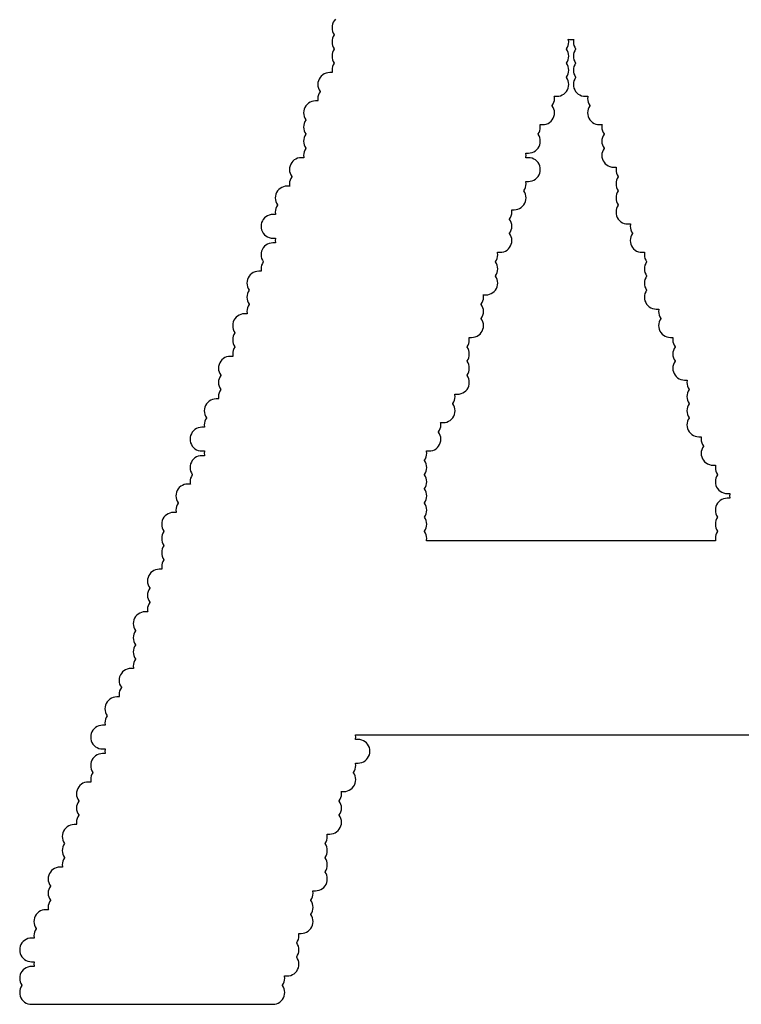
# Model space of a CAD drawing. Extents: x -0.28 to 1.53, y -0.26 to 1.53.
# Tile 31 of 45: x 1.2967 to 1.3272, y 1.4274 to 1.469. Entities that reach past the tile are written whole.
import ezdxf

# ---------------------------------------------------------------- set-up
doc = ezdxf.new("R2010")
doc.units = 0
doc.header["$MEASUREMENT"] = 0
doc.layers.add('SLK-NS', color=7, linetype='CONTINUOUS')

msp = doc.modelspace()

# ---------------------------------------------------------------- linework, layer by layer
at = {"layer": 'SLK-NS'}
msp.add_lwpolyline([(1.310046, 1.469054), (1.309995, 1.468994), (1.309954, 1.468927), (1.309924, 1.468855), (1.309906, 1.468778), (1.3099, 1.4687), (1.309906, 1.468622), (1.309924, 1.468545), (1.309954, 1.468473), (1.309995, 1.468406), (1.31, 1.4684), (1.309995, 1.468394), (1.309954, 1.468327), (1.309924, 1.468255), (1.309906, 1.468178), (1.3099, 1.4681), (1.309906, 1.468022), (1.309924, 1.467945), (1.309954, 1.467873), (1.309995, 1.467806), (1.31, 1.4678), (1.309995, 1.467794), (1.309954, 1.467727), (1.309924, 1.467655), (1.309906, 1.467578), (1.3099, 1.4675), (1.309906, 1.467422), (1.309924, 1.467345), (1.309954, 1.467273), (1.309995, 1.467206), (1.31, 1.4672), (1.309995, 1.467194), (1.309954, 1.467127), (1.309924, 1.467055), (1.309906, 1.466978), (1.3099, 1.4669), (1.309906, 1.466822), (1.309911, 1.4668), (1.3098, 1.4668), (1.309722, 1.466794), (1.309645, 1.466776), (1.309573, 1.466746), (1.309506, 1.466705), (1.309446, 1.466654), (1.309395, 1.466594), (1.309354, 1.466527), (1.309324, 1.466455), (1.309306, 1.466378), (1.3093, 1.4663), (1.309306, 1.466222), (1.309324, 1.466145), (1.309354, 1.466073), (1.309395, 1.466006), (1.3094, 1.466), (1.309395, 1.465994), (1.309354, 1.465927), (1.309324, 1.465855), (1.309306, 1.465778), (1.3093, 1.4657), (1.309306, 1.465622), (1.309311, 1.4656), (1.3092, 1.4656), (1.309122, 1.465594), (1.309045, 1.465576), (1.308973, 1.465546), (1.308906, 1.465505), (1.308846, 1.465454), (1.308795, 1.465394), (1.308754, 1.465327), (1.308724, 1.465255), (1.308706, 1.465178), (1.3087, 1.4651), (1.308706, 1.465022), (1.308724, 1.464945), (1.308754, 1.464873), (1.308795, 1.464806), (1.3088, 1.4648), (1.308795, 1.464794), (1.308754, 1.464727), (1.308724, 1.464655), (1.308706, 1.464578), (1.3087, 1.4645), (1.308706, 1.464422), (1.308724, 1.464345), (1.308754, 1.464273), (1.308795, 1.464206), (1.3088, 1.4642), (1.308795, 1.464194), (1.308754, 1.464127), (1.308724, 1.464055), (1.308706, 1.463978), (1.3087, 1.4639), (1.308706, 1.463822), (1.308724, 1.463745), (1.308754, 1.463673), (1.308795, 1.463606), (1.3088, 1.4636), (1.308795, 1.463594), (1.308754, 1.463527), (1.308724, 1.463455), (1.308706, 1.463378), (1.3087, 1.4633), (1.308706, 1.463222), (1.308711, 1.4632), (1.3086, 1.4632), (1.308522, 1.463194), (1.308445, 1.463176), (1.308373, 1.463146), (1.308306, 1.463105), (1.308246, 1.463054), (1.308195, 1.462994), (1.308154, 1.462927), (1.308124, 1.462855), (1.308106, 1.462778), (1.3081, 1.4627), (1.308106, 1.462622), (1.308124, 1.462545), (1.308154, 1.462473), (1.308195, 1.462406), (1.3082, 1.4624), (1.308195, 1.462394), (1.308154, 1.462327), (1.308124, 1.462255), (1.308106, 1.462178), (1.3081, 1.4621), (1.308106, 1.462022), (1.308111, 1.462), (1.308, 1.462), (1.307922, 1.461994), (1.307845, 1.461976), (1.307773, 1.461946), (1.307706, 1.461905), (1.307646, 1.461854), (1.307595, 1.461794), (1.307554, 1.461727), (1.307524, 1.461655), (1.307506, 1.461578), (1.3075, 1.4615), (1.307506, 1.461422), (1.307524, 1.461345), (1.307554, 1.461273), (1.307595, 1.461206), (1.3076, 1.4612), (1.307595, 1.461194), (1.307554, 1.461127), (1.307524, 1.461055), (1.307506, 1.460978), (1.3075, 1.4609), (1.307506, 1.460822), (1.307511, 1.4608), (1.3074, 1.4608), (1.307322, 1.460794), (1.307245, 1.460776), (1.307173, 1.460746), (1.307106, 1.460705), (1.307046, 1.460654), (1.306995, 1.460594), (1.306954, 1.460527), (1.306924, 1.460455), (1.306906, 1.460378), (1.3069, 1.4603), (1.306906, 1.460222), (1.306924, 1.460145), (1.306954, 1.460073), (1.306995, 1.460006), (1.307046, 1.459946), (1.307106, 1.459895), (1.307173, 1.459854), (1.307245, 1.459824), (1.307322, 1.459806), (1.3074, 1.4598), (1.307511, 1.4598), (1.307506, 1.459778), (1.3075, 1.4597), (1.307506, 1.459622), (1.307511, 1.4596), (1.3074, 1.4596), (1.307322, 1.459594), (1.307245, 1.459576), (1.307173, 1.459546), (1.307106, 1.459505), (1.307046, 1.459454), (1.306995, 1.459394), (1.306954, 1.459327), (1.306924, 1.459255), (1.306906, 1.459178), (1.3069, 1.4591), (1.306906, 1.459022), (1.306924, 1.458945), (1.306954, 1.458873), (1.306995, 1.458806), (1.307, 1.4588), (1.306995, 1.458794), (1.306954, 1.458727), (1.306924, 1.458655), (1.306906, 1.458578), (1.3069, 1.4585), (1.306906, 1.458422), (1.306911, 1.4584), (1.3068, 1.4584), (1.306722, 1.458394), (1.306645, 1.458376), (1.306573, 1.458346), (1.306506, 1.458305), (1.306446, 1.458254), (1.306395, 1.458194), (1.306354, 1.458127), (1.306324, 1.458055), (1.306306, 1.457978), (1.3063, 1.4579), (1.306306, 1.457822), (1.306324, 1.457745), (1.306354, 1.457673), (1.306395, 1.457606), (1.3064, 1.4576), (1.306395, 1.457594), (1.306354, 1.457527), (1.306324, 1.457455), (1.306306, 1.457378), (1.3063, 1.4573), (1.306306, 1.457222), (1.306324, 1.457145), (1.306354, 1.457073), (1.306395, 1.457006), (1.3064, 1.457), (1.306395, 1.456994), (1.306354, 1.456927), (1.306324, 1.456855), (1.306306, 1.456778), (1.3063, 1.4567), (1.306306, 1.456622), (1.306311, 1.4566), (1.3062, 1.4566), (1.306122, 1.456594), (1.306045, 1.456576), (1.305973, 1.456546), (1.305906, 1.456505), (1.305846, 1.456454), (1.305795, 1.456394), (1.305754, 1.456327), (1.305724, 1.456255), (1.305706, 1.456178), (1.3057, 1.4561), (1.305706, 1.456022), (1.305724, 1.455945), (1.305754, 1.455873), (1.305795, 1.455806), (1.3058, 1.4558), (1.305795, 1.455794), (1.305754, 1.455727), (1.305724, 1.455655), (1.305706, 1.455578), (1.3057, 1.4555), (1.305706, 1.455422), (1.305724, 1.455345), (1.305754, 1.455273), (1.305795, 1.455206), (1.3058, 1.4552), (1.305795, 1.455194), (1.305754, 1.455127), (1.305724, 1.455055), (1.305706, 1.454978), (1.3057, 1.4549), (1.305706, 1.454822), (1.305711, 1.4548), (1.3056, 1.4548), (1.305522, 1.454794), (1.305445, 1.454776), (1.305373, 1.454746), (1.305306, 1.454705), (1.305246, 1.454654), (1.305195, 1.454594), (1.305154, 1.454527), (1.305124, 1.454455), (1.305106, 1.454378), (1.3051, 1.4543), (1.305106, 1.454222), (1.305124, 1.454145), (1.305154, 1.454073), (1.305195, 1.454006), (1.3052, 1.454), (1.305195, 1.453994), (1.305154, 1.453927), (1.305124, 1.453855), (1.305106, 1.453778), (1.3051, 1.4537), (1.305106, 1.453622), (1.305124, 1.453545), (1.305154, 1.453473), (1.305195, 1.453406), (1.3052, 1.4534), (1.305195, 1.453394), (1.305154, 1.453327), (1.305124, 1.453255), (1.305106, 1.453178), (1.3051, 1.4531), (1.305106, 1.453022), (1.305111, 1.453), (1.305, 1.453), (1.304922, 1.452994), (1.304845, 1.452976), (1.304773, 1.452946), (1.304706, 1.452905), (1.304646, 1.452854), (1.304595, 1.452794), (1.304554, 1.452727), (1.304524, 1.452655), (1.304506, 1.452578), (1.3045, 1.4525), (1.304506, 1.452422), (1.304524, 1.452345), (1.304554, 1.452273), (1.304595, 1.452206), (1.3046, 1.4522), (1.304595, 1.452194), (1.304554, 1.452127), (1.304524, 1.452055), (1.304506, 1.451978), (1.3045, 1.4519), (1.304506, 1.451822), (1.304511, 1.4518), (1.3044, 1.4518), (1.304322, 1.451794), (1.304245, 1.451776), (1.304173, 1.451746), (1.304106, 1.451705), (1.304046, 1.451654), (1.303995, 1.451594), (1.303954, 1.451527), (1.303924, 1.451455), (1.303906, 1.451378), (1.3039, 1.4513), (1.303906, 1.451222), (1.303924, 1.451145), (1.303954, 1.451073), (1.303995, 1.451006), (1.304046, 1.450946), (1.304106, 1.450895), (1.304173, 1.450854), (1.304245, 1.450824), (1.304322, 1.450806), (1.3044, 1.4508), (1.304511, 1.4508), (1.304506, 1.450778), (1.3045, 1.4507), (1.304506, 1.450622), (1.304511, 1.4506), (1.3044, 1.4506), (1.304322, 1.450594), (1.304245, 1.450576), (1.304173, 1.450546), (1.304106, 1.450505), (1.304046, 1.450454), (1.303995, 1.450394), (1.303954, 1.450327), (1.303924, 1.450255), (1.303906, 1.450178), (1.3039, 1.4501), (1.303906, 1.450022), (1.303924, 1.449945), (1.303954, 1.449873), (1.303995, 1.449806), (1.304, 1.4498), (1.303995, 1.449794), (1.303954, 1.449727), (1.303924, 1.449655), (1.303906, 1.449578), (1.3039, 1.4495), (1.303906, 1.449422), (1.303911, 1.4494), (1.3038, 1.4494), (1.303722, 1.449394), (1.303645, 1.449376), (1.303573, 1.449346), (1.303506, 1.449305), (1.303446, 1.449254), (1.303395, 1.449194), (1.303354, 1.449127), (1.303324, 1.449055), (1.303306, 1.448978), (1.3033, 1.4489), (1.303306, 1.448822), (1.303324, 1.448745), (1.303354, 1.448673), (1.303395, 1.448606), (1.3034, 1.4486), (1.303395, 1.448594), (1.303354, 1.448527), (1.303324, 1.448455), (1.303306, 1.448378), (1.3033, 1.4483), (1.303306, 1.448222), (1.303311, 1.4482), (1.3032, 1.4482), (1.303122, 1.448194), (1.303045, 1.448176), (1.302973, 1.448146), (1.302906, 1.448105), (1.302846, 1.448054), (1.302795, 1.447994), (1.302754, 1.447927), (1.302724, 1.447855), (1.302706, 1.447778), (1.3027, 1.4477), (1.302706, 1.447622), (1.302724, 1.447545), (1.302754, 1.447473), (1.302795, 1.447406), (1.3028, 1.4474), (1.302795, 1.447394), (1.302754, 1.447327), (1.302724, 1.447255), (1.302706, 1.447178), (1.3027, 1.4471), (1.302706, 1.447022), (1.302724, 1.446945), (1.302754, 1.446873), (1.302795, 1.446806), (1.3028, 1.4468), (1.302795, 1.446794), (1.302754, 1.446727), (1.302724, 1.446655), (1.302706, 1.446578), (1.3027, 1.4465), (1.302706, 1.446422), (1.302724, 1.446345), (1.302754, 1.446273), (1.302795, 1.446206), (1.3028, 1.4462), (1.302795, 1.446194), (1.302754, 1.446127), (1.302724, 1.446055), (1.302706, 1.445978), (1.3027, 1.4459), (1.302706, 1.445822), (1.302711, 1.4458), (1.3026, 1.4458), (1.302522, 1.445794), (1.302445, 1.445776), (1.302373, 1.445746), (1.302306, 1.445705), (1.302246, 1.445654), (1.302195, 1.445594), (1.302154, 1.445527), (1.302124, 1.445455), (1.302106, 1.445378), (1.3021, 1.4453), (1.302106, 1.445222), (1.302124, 1.445145), (1.302154, 1.445073), (1.302195, 1.445006), (1.3022, 1.445), (1.302195, 1.444994), (1.302154, 1.444927), (1.302124, 1.444855), (1.302106, 1.444778), (1.3021, 1.4447), (1.302106, 1.444622), (1.302124, 1.444545), (1.302154, 1.444473), (1.302195, 1.444406), (1.3022, 1.4444), (1.302195, 1.444394), (1.302154, 1.444327), (1.302124, 1.444255), (1.302106, 1.444178), (1.3021, 1.4441), (1.302106, 1.444022), (1.302111, 1.444), (1.302, 1.444), (1.301922, 1.443994), (1.301845, 1.443976), (1.301773, 1.443946), (1.301706, 1.443905), (1.301646, 1.443854), (1.301595, 1.443794), (1.301554, 1.443727), (1.301524, 1.443655), (1.301506, 1.443578), (1.3015, 1.4435), (1.301506, 1.443422), (1.301524, 1.443345), (1.301554, 1.443273), (1.301595, 1.443206), (1.3016, 1.4432), (1.301595, 1.443194), (1.301554, 1.443127), (1.301524, 1.443055), (1.301506, 1.442978), (1.3015, 1.4429), (1.301506, 1.442822), (1.301524, 1.442745), (1.301554, 1.442673), (1.301595, 1.442606), (1.3016, 1.4426), (1.301595, 1.442594), (1.301554, 1.442527), (1.301524, 1.442455), (1.301506, 1.442378), (1.3015, 1.4423), (1.301506, 1.442222), (1.301524, 1.442145), (1.301554, 1.442073), (1.301595, 1.442006), (1.3016, 1.442), (1.301595, 1.441994), (1.301554, 1.441927), (1.301524, 1.441855), (1.301506, 1.441778), (1.3015, 1.4417), (1.301506, 1.441622), (1.301511, 1.4416), (1.3014, 1.4416), (1.301322, 1.441594), (1.301245, 1.441576), (1.301173, 1.441546), (1.301106, 1.441505), (1.301046, 1.441454), (1.300995, 1.441394), (1.300954, 1.441327), (1.300924, 1.441255), (1.300906, 1.441178), (1.3009, 1.4411), (1.300906, 1.441022), (1.300924, 1.440945), (1.300954, 1.440873), (1.300995, 1.440806), (1.301, 1.4408), (1.300995, 1.440794), (1.300954, 1.440727), (1.300924, 1.440655), (1.300906, 1.440578), (1.3009, 1.4405), (1.300906, 1.440422), (1.300911, 1.4404), (1.3008, 1.4404), (1.300722, 1.440394), (1.300645, 1.440376), (1.300573, 1.440346), (1.300506, 1.440305), (1.300446, 1.440254), (1.300395, 1.440194), (1.300354, 1.440127), (1.300324, 1.440055), (1.300306, 1.439978), (1.3003, 1.4399), (1.300306, 1.439822), (1.300324, 1.439745), (1.300354, 1.439673), (1.300395, 1.439606), (1.3004, 1.4396), (1.300395, 1.439594), (1.300354, 1.439527), (1.300324, 1.439455), (1.300306, 1.439378), (1.3003, 1.4393), (1.300306, 1.439222), (1.300311, 1.4392), (1.3002, 1.4392), (1.300122, 1.439194), (1.300045, 1.439176), (1.299973, 1.439146), (1.299906, 1.439105), (1.299846, 1.439054), (1.299795, 1.438994), (1.299754, 1.438927), (1.299724, 1.438855), (1.299706, 1.438778), (1.2997, 1.4387), (1.299706, 1.438622), (1.299724, 1.438545), (1.299754, 1.438473), (1.299795, 1.438406), (1.299846, 1.438346), (1.299906, 1.438295), (1.299973, 1.438254), (1.300045, 1.438224), (1.300122, 1.438206), (1.3002, 1.4382), (1.300311, 1.4382), (1.300306, 1.438178), (1.3003, 1.4381), (1.300306, 1.438022), (1.300311, 1.438), (1.3002, 1.438), (1.300122, 1.437994), (1.300045, 1.437976), (1.299973, 1.437946), (1.299906, 1.437905), (1.299846, 1.437854), (1.299795, 1.437794), (1.299754, 1.437727), (1.299724, 1.437655), (1.299706, 1.437578), (1.2997, 1.4375), (1.299706, 1.437422), (1.299724, 1.437345), (1.299754, 1.437273), (1.299795, 1.437206), (1.2998, 1.4372), (1.299795, 1.437194), (1.299754, 1.437127), (1.299724, 1.437055), (1.299706, 1.436978), (1.2997, 1.4369), (1.299706, 1.436822), (1.299711, 1.4368), (1.2996, 1.4368), (1.299522, 1.436794), (1.299445, 1.436776), (1.299373, 1.436746), (1.299306, 1.436705), (1.299246, 1.436654), (1.299195, 1.436594), (1.299154, 1.436527), (1.299124, 1.436455), (1.299106, 1.436378), (1.2991, 1.4363), (1.299106, 1.436222), (1.299124, 1.436145), (1.299154, 1.436073), (1.299195, 1.436006), (1.2992, 1.436), (1.299195, 1.435994), (1.299154, 1.435927), (1.299124, 1.435855), (1.299106, 1.435778), (1.2991, 1.4357), (1.299106, 1.435622), (1.299124, 1.435545), (1.299154, 1.435473), (1.299195, 1.435406), (1.2992, 1.4354), (1.299195, 1.435394), (1.299154, 1.435327), (1.299124, 1.435255), (1.299106, 1.435178), (1.2991, 1.4351), (1.299106, 1.435022), (1.299111, 1.435), (1.299, 1.435), (1.298922, 1.434994), (1.298845, 1.434976), (1.298773, 1.434946), (1.298706, 1.434905), (1.298646, 1.434854), (1.298595, 1.434794), (1.298554, 1.434727), (1.298524, 1.434655), (1.298506, 1.434578), (1.2985, 1.4345), (1.298506, 1.434422), (1.298524, 1.434345), (1.298554, 1.434273), (1.298595, 1.434206), (1.2986, 1.4342), (1.298595, 1.434194), (1.298554, 1.434127), (1.298524, 1.434055), (1.298506, 1.433978), (1.2985, 1.4339), (1.298506, 1.433822), (1.298524, 1.433745), (1.298554, 1.433673), (1.298595, 1.433606), (1.2986, 1.4336), (1.298595, 1.433594), (1.298554, 1.433527), (1.298524, 1.433455), (1.298506, 1.433378), (1.2985, 1.4333), (1.298506, 1.433222), (1.298511, 1.4332), (1.2984, 1.4332), (1.298322, 1.433194), (1.298245, 1.433176), (1.298173, 1.433146), (1.298106, 1.433105), (1.298046, 1.433054), (1.297995, 1.432994), (1.297954, 1.432927), (1.297924, 1.432855), (1.297906, 1.432778), (1.2979, 1.4327), (1.297906, 1.432622), (1.297924, 1.432545), (1.297954, 1.432473), (1.297995, 1.432406), (1.298, 1.4324), (1.297995, 1.432394), (1.297954, 1.432327), (1.297924, 1.432255), (1.297906, 1.432178), (1.2979, 1.4321), (1.297906, 1.432022), (1.297924, 1.431945), (1.297954, 1.431873), (1.297995, 1.431806), (1.298, 1.4318), (1.297995, 1.431794), (1.297954, 1.431727), (1.297924, 1.431655), (1.297906, 1.431578), (1.2979, 1.4315), (1.297906, 1.431422), (1.297911, 1.4314), (1.2978, 1.4314), (1.297722, 1.431394), (1.297645, 1.431376), (1.297573, 1.431346), (1.297506, 1.431305), (1.297446, 1.431254), (1.297395, 1.431194), (1.297354, 1.431127), (1.297324, 1.431055), (1.297306, 1.430978), (1.2973, 1.4309), (1.297306, 1.430822), (1.297324, 1.430745), (1.297354, 1.430673), (1.297395, 1.430606), (1.2974, 1.4306), (1.297395, 1.430594), (1.297354, 1.430527), (1.297324, 1.430455), (1.297306, 1.430378), (1.2973, 1.4303), (1.297306, 1.430222), (1.297311, 1.4302), (1.2972, 1.4302), (1.297122, 1.430194), (1.297045, 1.430176), (1.296973, 1.430146), (1.296906, 1.430105), (1.296846, 1.430054), (1.296795, 1.429994), (1.296754, 1.429927), (1.296724, 1.429855), (1.296706, 1.429778), (1.2967, 1.4297), (1.296706, 1.429622), (1.296724, 1.429545), (1.296754, 1.429473), (1.296795, 1.429406), (1.296846, 1.429346), (1.296906, 1.429295), (1.296973, 1.429254), (1.297045, 1.429224), (1.297122, 1.429206), (1.2972, 1.4292), (1.297311, 1.4292), (1.297306, 1.429178), (1.2973, 1.4291), (1.297306, 1.429022), (1.297311, 1.429), (1.2972, 1.429), (1.297122, 1.428994), (1.297045, 1.428976), (1.296973, 1.428946), (1.296906, 1.428905), (1.296846, 1.428854), (1.296795, 1.428794), (1.296754, 1.428727), (1.296724, 1.428655), (1.296706, 1.428578), (1.2967, 1.4285), (1.296706, 1.428422), (1.296724, 1.428345), (1.296754, 1.428273), (1.296795, 1.428206), (1.2968, 1.4282), (1.296795, 1.428194), (1.296754, 1.428127), (1.296724, 1.428055), (1.296706, 1.427978), (1.2967, 1.4279), (1.296706, 1.427822), (1.296724, 1.427745), (1.296754, 1.427673), (1.296795, 1.427606), (1.296846, 1.427546), (1.296906, 1.427495), (1.296973, 1.427454), (1.297045, 1.427424), (1.297122, 1.427406), (1.2972, 1.4274), (1.3074, 1.4274), (1.307478, 1.427406), (1.307555, 1.427424), (1.307627, 1.427454), (1.307694, 1.427495), (1.307754, 1.427546), (1.307805, 1.427606), (1.307846, 1.427673), (1.307876, 1.427745), (1.307894, 1.427822), (1.3079, 1.4279), (1.307894, 1.427978), (1.307876, 1.428055), (1.307846, 1.428127), (1.307805, 1.428194), (1.3078, 1.4282), (1.307805, 1.428206), (1.307846, 1.428273), (1.307876, 1.428345), (1.307894, 1.428422), (1.3079, 1.4285), (1.307894, 1.428578), (1.307889, 1.4286), (1.308, 1.4286), (1.308078, 1.428606), (1.308155, 1.428624), (1.308227, 1.428654), (1.308294, 1.428695), (1.308354, 1.428746), (1.308405, 1.428806), (1.308446, 1.428873), (1.308476, 1.428945), (1.308494, 1.429022), (1.3085, 1.4291), (1.308494, 1.429178), (1.308476, 1.429255), (1.308446, 1.429327), (1.308405, 1.429394), (1.3084, 1.4294), (1.308405, 1.429406), (1.308446, 1.429473), (1.308476, 1.429545), (1.308494, 1.429622), (1.3085, 1.4297), (1.308494, 1.429778), (1.308476, 1.429855), (1.308446, 1.429927), (1.308405, 1.429994), (1.3084, 1.43), (1.308405, 1.430006), (1.308446, 1.430073), (1.308476, 1.430145), (1.308494, 1.430222), (1.3085, 1.4303), (1.308494, 1.430378), (1.308489, 1.4304), (1.3086, 1.4304), (1.308678, 1.430406), (1.308755, 1.430424), (1.308827, 1.430454), (1.308894, 1.430495), (1.308954, 1.430546), (1.309005, 1.430606), (1.309046, 1.430673), (1.309076, 1.430745), (1.309094, 1.430822), (1.3091, 1.4309), (1.309094, 1.430978), (1.309076, 1.431055), (1.309046, 1.431127), (1.309005, 1.431194), (1.309, 1.4312), (1.309005, 1.431206), (1.309046, 1.431273), (1.309076, 1.431345), (1.309094, 1.431422), (1.3091, 1.4315), (1.309094, 1.431578), (1.309076, 1.431655), (1.309046, 1.431727), (1.309005, 1.431794), (1.309, 1.4318), (1.309005, 1.431806), (1.309046, 1.431873), (1.309076, 1.431945), (1.309094, 1.432022), (1.3091, 1.4321), (1.309094, 1.432178), (1.309089, 1.4322), (1.3092, 1.4322), (1.309278, 1.432206), (1.309355, 1.432224), (1.309427, 1.432254), (1.309494, 1.432295), (1.309554, 1.432346), (1.309605, 1.432406), (1.309646, 1.432473), (1.309676, 1.432545), (1.309694, 1.432622), (1.3097, 1.4327), (1.309694, 1.432778), (1.309676, 1.432855), (1.309646, 1.432927), (1.309605, 1.432994), (1.3096, 1.433), (1.309605, 1.433006), (1.309646, 1.433073), (1.309676, 1.433145), (1.309694, 1.433222), (1.3097, 1.4333), (1.309694, 1.433378), (1.309676, 1.433455), (1.309646, 1.433527), (1.309605, 1.433594), (1.3096, 1.4336), (1.309605, 1.433606), (1.309646, 1.433673), (1.309676, 1.433745), (1.309694, 1.433822), (1.3097, 1.4339), (1.309694, 1.433978), (1.309676, 1.434055), (1.309646, 1.434127), (1.309605, 1.434194), (1.3096, 1.4342), (1.309605, 1.434206), (1.309646, 1.434273), (1.309676, 1.434345), (1.309694, 1.434422), (1.3097, 1.4345), (1.309694, 1.434578), (1.309689, 1.4346), (1.3098, 1.4346), (1.309878, 1.434606), (1.309955, 1.434624), (1.310027, 1.434654), (1.310094, 1.434695), (1.310154, 1.434746), (1.310205, 1.434806), (1.310246, 1.434873), (1.310276, 1.434945), (1.310294, 1.435022), (1.3103, 1.4351), (1.310294, 1.435178), (1.310276, 1.435255), (1.310246, 1.435327), (1.310205, 1.435394), (1.3102, 1.4354), (1.310205, 1.435406), (1.310246, 1.435473), (1.310276, 1.435545), (1.310294, 1.435622), (1.3103, 1.4357), (1.310294, 1.435778), (1.310276, 1.435855), (1.310246, 1.435927), (1.310205, 1.435994), (1.3102, 1.436), (1.310205, 1.436006), (1.310246, 1.436073), (1.310276, 1.436145), (1.310294, 1.436222), (1.3103, 1.4363), (1.310294, 1.436378), (1.310289, 1.4364), (1.3104, 1.4364), (1.310478, 1.436406), (1.310555, 1.436424), (1.310627, 1.436454), (1.310694, 1.436495), (1.310754, 1.436546), (1.310805, 1.436606), (1.310846, 1.436673), (1.310876, 1.436745), (1.310894, 1.436822), (1.3109, 1.4369), (1.310894, 1.436978), (1.310876, 1.437055), (1.310846, 1.437127), (1.310805, 1.437194), (1.3108, 1.4372), (1.310805, 1.437206), (1.310846, 1.437273), (1.310876, 1.437345), (1.310894, 1.437422), (1.3109, 1.4375), (1.310894, 1.437578), (1.310889, 1.4376), (1.311, 1.4376), (1.311078, 1.437606), (1.311155, 1.437624), (1.311227, 1.437654), (1.311294, 1.437695), (1.311354, 1.437746), (1.311405, 1.437806), (1.311446, 1.437873), (1.311476, 1.437945), (1.311494, 1.438022), (1.3115, 1.4381), (1.311494, 1.438178), (1.311476, 1.438255), (1.311446, 1.438327), (1.311405, 1.438394), (1.311354, 1.438454), (1.311294, 1.438505), (1.311227, 1.438546), (1.311155, 1.438576), (1.311078, 1.438594), (1.311, 1.4386), (1.310889, 1.4386), (1.310894, 1.438622), (1.3109, 1.4387), (1.310894, 1.438778), (1.310889, 1.4388), (1.329711, 1.4388)], dxfattribs=at)
msp.add_lwpolyline([(1.3138, 1.4474), (1.313805, 1.447406), (1.313846, 1.447473), (1.313876, 1.447545), (1.313894, 1.447622), (1.3139, 1.4477), (1.313894, 1.447778), (1.313876, 1.447855), (1.313846, 1.447927), (1.313805, 1.447994), (1.3138, 1.448), (1.313805, 1.448006), (1.313846, 1.448073), (1.313876, 1.448145), (1.313894, 1.448222), (1.3139, 1.4483), (1.313894, 1.448378), (1.313876, 1.448455), (1.313846, 1.448527), (1.313805, 1.448594), (1.3138, 1.4486), (1.313805, 1.448606), (1.313846, 1.448673), (1.313876, 1.448745), (1.313894, 1.448822), (1.3139, 1.4489), (1.313894, 1.448978), (1.313876, 1.449055), (1.313846, 1.449127), (1.313805, 1.449194), (1.3138, 1.4492), (1.313805, 1.449206), (1.313846, 1.449273), (1.313876, 1.449345), (1.313894, 1.449422), (1.3139, 1.4495), (1.313894, 1.449578), (1.313876, 1.449655), (1.313846, 1.449727), (1.313805, 1.449794), (1.3138, 1.4498), (1.313805, 1.449806), (1.313846, 1.449873), (1.313876, 1.449945), (1.313894, 1.450022), (1.3139, 1.4501), (1.313894, 1.450178), (1.313876, 1.450255), (1.313846, 1.450327), (1.313805, 1.450394), (1.3138, 1.4504), (1.313805, 1.450406), (1.313846, 1.450473), (1.313876, 1.450545), (1.313894, 1.450622), (1.3139, 1.4507), (1.313894, 1.450778), (1.313889, 1.4508), (1.314, 1.4508), (1.314078, 1.450806), (1.314155, 1.450824), (1.314227, 1.450854), (1.314294, 1.450895), (1.314354, 1.450946), (1.314405, 1.451006), (1.314446, 1.451073), (1.314476, 1.451145), (1.314494, 1.451222), (1.3145, 1.4513), (1.314494, 1.451378), (1.314476, 1.451455), (1.314446, 1.451527), (1.314405, 1.451594), (1.3144, 1.4516), (1.314405, 1.451606), (1.314446, 1.451673), (1.314476, 1.451745), (1.314494, 1.451822), (1.3145, 1.4519), (1.314494, 1.451978), (1.314489, 1.452), (1.3146, 1.452), (1.314678, 1.452006), (1.314755, 1.452024), (1.314827, 1.452054), (1.314894, 1.452095), (1.314954, 1.452146), (1.315005, 1.452206), (1.315046, 1.452273), (1.315076, 1.452345), (1.315094, 1.452422), (1.3151, 1.4525), (1.315094, 1.452578), (1.315076, 1.452655), (1.315046, 1.452727), (1.315005, 1.452794), (1.315, 1.4528), (1.315005, 1.452806), (1.315046, 1.452873), (1.315076, 1.452945), (1.315094, 1.453022), (1.3151, 1.4531), (1.315094, 1.453178), (1.315089, 1.4532), (1.3152, 1.4532), (1.315278, 1.453206), (1.315355, 1.453224), (1.315427, 1.453254), (1.315494, 1.453295), (1.315554, 1.453346), (1.315605, 1.453406), (1.315646, 1.453473), (1.315676, 1.453545), (1.315694, 1.453622), (1.3157, 1.4537), (1.315694, 1.453778), (1.315676, 1.453855), (1.315646, 1.453927), (1.315605, 1.453994), (1.3156, 1.454), (1.315605, 1.454006), (1.315646, 1.454073), (1.315676, 1.454145), (1.315694, 1.454222), (1.3157, 1.4543), (1.315694, 1.454378), (1.315676, 1.454455), (1.315646, 1.454527), (1.315605, 1.454594), (1.3156, 1.4546), (1.315605, 1.454606), (1.315646, 1.454673), (1.315676, 1.454745), (1.315694, 1.454822), (1.3157, 1.4549), (1.315694, 1.454978), (1.315676, 1.455055), (1.315646, 1.455127), (1.315605, 1.455194), (1.3156, 1.4552), (1.315605, 1.455206), (1.315646, 1.455273), (1.315676, 1.455345), (1.315694, 1.455422), (1.3157, 1.4555), (1.315694, 1.455578), (1.315689, 1.4556), (1.3158, 1.4556), (1.315878, 1.455606), (1.315955, 1.455624), (1.316027, 1.455654), (1.316094, 1.455695), (1.316154, 1.455746), (1.316205, 1.455806), (1.316246, 1.455873), (1.316276, 1.455945), (1.316294, 1.456022), (1.3163, 1.4561), (1.316294, 1.456178), (1.316276, 1.456255), (1.316246, 1.456327), (1.316205, 1.456394), (1.3162, 1.4564), (1.316205, 1.456406), (1.316246, 1.456473), (1.316276, 1.456545), (1.316294, 1.456622), (1.3163, 1.4567), (1.316294, 1.456778), (1.316276, 1.456855), (1.316246, 1.456927), (1.316205, 1.456994), (1.3162, 1.457), (1.316205, 1.457006), (1.316246, 1.457073), (1.316276, 1.457145), (1.316294, 1.457222), (1.3163, 1.4573), (1.316294, 1.457378), (1.316289, 1.4574), (1.3164, 1.4574), (1.316478, 1.457406), (1.316555, 1.457424), (1.316627, 1.457454), (1.316694, 1.457495), (1.316754, 1.457546), (1.316805, 1.457606), (1.316846, 1.457673), (1.316876, 1.457745), (1.316894, 1.457822), (1.3169, 1.4579), (1.316894, 1.457978), (1.316876, 1.458055), (1.316846, 1.458127), (1.316805, 1.458194), (1.3168, 1.4582), (1.316805, 1.458206), (1.316846, 1.458273), (1.316876, 1.458345), (1.316894, 1.458422), (1.3169, 1.4585), (1.316894, 1.458578), (1.316876, 1.458655), (1.316846, 1.458727), (1.316805, 1.458794), (1.3168, 1.4588), (1.316805, 1.458806), (1.316846, 1.458873), (1.316876, 1.458945), (1.316894, 1.459022), (1.3169, 1.4591), (1.316894, 1.459178), (1.316889, 1.4592), (1.317, 1.4592), (1.317078, 1.459206), (1.317155, 1.459224), (1.317227, 1.459254), (1.317294, 1.459295), (1.317354, 1.459346), (1.317405, 1.459406), (1.317446, 1.459473), (1.317476, 1.459545), (1.317494, 1.459622), (1.3175, 1.4597), (1.317494, 1.459778), (1.317476, 1.459855), (1.317446, 1.459927), (1.317405, 1.459994), (1.3174, 1.46), (1.317405, 1.460006), (1.317446, 1.460073), (1.317476, 1.460145), (1.317494, 1.460222), (1.3175, 1.4603), (1.317494, 1.460378), (1.317476, 1.460455), (1.317446, 1.460527), (1.317405, 1.460594), (1.3174, 1.4606), (1.317405, 1.460606), (1.317446, 1.460673), (1.317476, 1.460745), (1.317494, 1.460822), (1.3175, 1.4609), (1.317494, 1.460978), (1.317489, 1.461), (1.3176, 1.461), (1.317678, 1.461006), (1.317755, 1.461024), (1.317827, 1.461054), (1.317894, 1.461095), (1.317954, 1.461146), (1.318005, 1.461206), (1.318046, 1.461273), (1.318076, 1.461345), (1.318094, 1.461422), (1.3181, 1.4615), (1.318094, 1.461578), (1.318076, 1.461655), (1.318046, 1.461727), (1.318005, 1.461794), (1.318, 1.4618), (1.318005, 1.461806), (1.318046, 1.461873), (1.318076, 1.461945), (1.318094, 1.462022), (1.3181, 1.4621), (1.318094, 1.462178), (1.318089, 1.4622), (1.3182, 1.4622), (1.318278, 1.462206), (1.318355, 1.462224), (1.318427, 1.462254), (1.318494, 1.462295), (1.318554, 1.462346), (1.318605, 1.462406), (1.318646, 1.462473), (1.318676, 1.462545), (1.318694, 1.462622), (1.3187, 1.4627), (1.318694, 1.462778), (1.318676, 1.462855), (1.318646, 1.462927), (1.318605, 1.462994), (1.318554, 1.463054), (1.318494, 1.463105), (1.318427, 1.463146), (1.318355, 1.463176), (1.318278, 1.463194), (1.3182, 1.4632), (1.318089, 1.4632), (1.318094, 1.463222), (1.3181, 1.4633), (1.318094, 1.463378), (1.318089, 1.4634), (1.3182, 1.4634), (1.318278, 1.463406), (1.318355, 1.463424), (1.318427, 1.463454), (1.318494, 1.463495), (1.318554, 1.463546), (1.318605, 1.463606), (1.318646, 1.463673), (1.318676, 1.463745), (1.318694, 1.463822), (1.3187, 1.4639), (1.318694, 1.463978), (1.318676, 1.464055), (1.318646, 1.464127), (1.318605, 1.464194), (1.3186, 1.4642), (1.318605, 1.464206), (1.318646, 1.464273), (1.318676, 1.464345), (1.318694, 1.464422), (1.3187, 1.4645), (1.318694, 1.464578), (1.318689, 1.4646), (1.3188, 1.4646), (1.318878, 1.464606), (1.318955, 1.464624), (1.319027, 1.464654), (1.319094, 1.464695), (1.319154, 1.464746), (1.319205, 1.464806), (1.319246, 1.464873), (1.319276, 1.464945), (1.319294, 1.465022), (1.3193, 1.4651), (1.319294, 1.465178), (1.319276, 1.465255), (1.319246, 1.465327), (1.319205, 1.465394), (1.3192, 1.4654), (1.319205, 1.465406), (1.319246, 1.465473), (1.319276, 1.465545), (1.319294, 1.465622), (1.3193, 1.4657), (1.319294, 1.465778), (1.319289, 1.4658), (1.3194, 1.4658), (1.319478, 1.465806), (1.319555, 1.465824), (1.319627, 1.465854), (1.319694, 1.465895), (1.319754, 1.465946), (1.319805, 1.466006), (1.319846, 1.466073), (1.319876, 1.466145), (1.319894, 1.466222), (1.3199, 1.4663), (1.319894, 1.466378), (1.319876, 1.466455), (1.319846, 1.466527), (1.319805, 1.466594), (1.3198, 1.4666), (1.319805, 1.466606), (1.319846, 1.466673), (1.319876, 1.466745), (1.319894, 1.466822), (1.3199, 1.4669), (1.319894, 1.466978), (1.319876, 1.467055), (1.319846, 1.467127), (1.319805, 1.467194), (1.3198, 1.4672), (1.319805, 1.467206), (1.319846, 1.467273), (1.319876, 1.467345), (1.319894, 1.467422), (1.3199, 1.4675), (1.319894, 1.467578), (1.319876, 1.467655), (1.319846, 1.467727), (1.319805, 1.467794), (1.3198, 1.4678), (1.319805, 1.467806), (1.319846, 1.467873), (1.319876, 1.467945), (1.319894, 1.468022), (1.3199, 1.4681), (1.319894, 1.468178), (1.319885, 1.468215), (1.319922, 1.468206), (1.32, 1.4682), (1.320111, 1.4682), (1.320106, 1.468178), (1.3201, 1.4681), (1.320106, 1.468022), (1.320124, 1.467945), (1.320154, 1.467873), (1.320195, 1.467806), (1.3202, 1.4678), (1.320195, 1.467794), (1.320154, 1.467727), (1.320124, 1.467655), (1.320106, 1.467578), (1.3201, 1.4675), (1.320106, 1.467422), (1.320124, 1.467345), (1.320154, 1.467273), (1.320195, 1.467206), (1.3202, 1.4672), (1.320195, 1.467194), (1.320154, 1.467127), (1.320124, 1.467055), (1.320106, 1.466978), (1.3201, 1.4669), (1.320106, 1.466822), (1.320124, 1.466745), (1.320154, 1.466673), (1.320195, 1.466606), (1.3202, 1.4666), (1.320195, 1.466594), (1.320154, 1.466527), (1.320124, 1.466455), (1.320106, 1.466378), (1.3201, 1.4663), (1.320106, 1.466222), (1.320124, 1.466145), (1.320154, 1.466073), (1.320195, 1.466006), (1.320246, 1.465946), (1.320306, 1.465895), (1.320373, 1.465854), (1.320445, 1.465824), (1.320522, 1.465806), (1.3206, 1.4658), (1.320711, 1.4658), (1.320706, 1.465778), (1.3207, 1.4657), (1.320706, 1.465622), (1.320724, 1.465545), (1.320754, 1.465473), (1.320795, 1.465406), (1.3208, 1.4654), (1.320795, 1.465394), (1.320754, 1.465327), (1.320724, 1.465255), (1.320706, 1.465178), (1.3207, 1.4651), (1.320706, 1.465022), (1.320724, 1.464945), (1.320754, 1.464873), (1.320795, 1.464806), (1.320846, 1.464746), (1.320906, 1.464695), (1.320973, 1.464654), (1.321045, 1.464624), (1.321122, 1.464606), (1.3212, 1.4646), (1.321311, 1.4646), (1.321306, 1.464578), (1.3213, 1.4645), (1.321306, 1.464422), (1.321324, 1.464345), (1.321354, 1.464273), (1.321395, 1.464206), (1.3214, 1.4642), (1.321395, 1.464194), (1.321354, 1.464127), (1.321324, 1.464055), (1.321306, 1.463978), (1.3213, 1.4639), (1.321306, 1.463822), (1.321324, 1.463745), (1.321354, 1.463673), (1.321395, 1.463606), (1.3214, 1.4636), (1.321395, 1.463594), (1.321354, 1.463527), (1.321324, 1.463455), (1.321306, 1.463378), (1.3213, 1.4633), (1.321306, 1.463222), (1.321324, 1.463145), (1.321354, 1.463073), (1.321395, 1.463006), (1.321446, 1.462946), (1.321506, 1.462895), (1.321573, 1.462854), (1.321645, 1.462824), (1.321722, 1.462806), (1.3218, 1.4628), (1.321911, 1.4628), (1.321906, 1.462778), (1.3219, 1.4627), (1.321906, 1.462622), (1.321924, 1.462545), (1.321954, 1.462473), (1.321995, 1.462406), (1.322, 1.4624), (1.321995, 1.462394), (1.321954, 1.462327), (1.321924, 1.462255), (1.321906, 1.462178), (1.3219, 1.4621), (1.321906, 1.462022), (1.321924, 1.461945), (1.321954, 1.461873), (1.321995, 1.461806), (1.322, 1.4618), (1.321995, 1.461794), (1.321954, 1.461727), (1.321924, 1.461655), (1.321906, 1.461578), (1.3219, 1.4615), (1.321906, 1.461422), (1.321924, 1.461345), (1.321954, 1.461273), (1.321995, 1.461206), (1.322, 1.4612), (1.321995, 1.461194), (1.321954, 1.461127), (1.321924, 1.461055), (1.321906, 1.460978), (1.3219, 1.4609), (1.321906, 1.460822), (1.321924, 1.460745), (1.321954, 1.460673), (1.321995, 1.460606), (1.322046, 1.460546), (1.322106, 1.460495), (1.322173, 1.460454), (1.322245, 1.460424), (1.322322, 1.460406), (1.3224, 1.4604), (1.322511, 1.4604), (1.322506, 1.460378), (1.3225, 1.4603), (1.322506, 1.460222), (1.322524, 1.460145), (1.322554, 1.460073), (1.322595, 1.460006), (1.3226, 1.46), (1.322595, 1.459994), (1.322554, 1.459927), (1.322524, 1.459855), (1.322506, 1.459778), (1.3225, 1.4597), (1.322506, 1.459622), (1.322524, 1.459545), (1.322554, 1.459473), (1.322595, 1.459406), (1.322646, 1.459346), (1.322706, 1.459295), (1.322773, 1.459254), (1.322845, 1.459224), (1.322922, 1.459206), (1.323, 1.4592), (1.323111, 1.4592), (1.323106, 1.459178), (1.3231, 1.4591), (1.323106, 1.459022), (1.323124, 1.458945), (1.323154, 1.458873), (1.323195, 1.458806), (1.3232, 1.4588), (1.323195, 1.458794), (1.323154, 1.458727), (1.323124, 1.458655), (1.323106, 1.458578), (1.3231, 1.4585), (1.323106, 1.458422), (1.323124, 1.458345), (1.323154, 1.458273), (1.323195, 1.458206), (1.3232, 1.4582), (1.323195, 1.458194), (1.323154, 1.458127), (1.323124, 1.458055), (1.323106, 1.457978), (1.3231, 1.4579), (1.323106, 1.457822), (1.323124, 1.457745), (1.323154, 1.457673), (1.323195, 1.457606), (1.3232, 1.4576), (1.323195, 1.457594), (1.323154, 1.457527), (1.323124, 1.457455), (1.323106, 1.457378), (1.3231, 1.4573), (1.323106, 1.457222), (1.323124, 1.457145), (1.323154, 1.457073), (1.323195, 1.457006), (1.323246, 1.456946), (1.323306, 1.456895), (1.323373, 1.456854), (1.323445, 1.456824), (1.323522, 1.456806), (1.3236, 1.4568), (1.323711, 1.4568), (1.323706, 1.456778), (1.3237, 1.4567), (1.323706, 1.456622), (1.323724, 1.456545), (1.323754, 1.456473), (1.323795, 1.456406), (1.3238, 1.4564), (1.323795, 1.456394), (1.323754, 1.456327), (1.323724, 1.456255), (1.323706, 1.456178), (1.3237, 1.4561), (1.323706, 1.456022), (1.323724, 1.455945), (1.323754, 1.455873), (1.323795, 1.455806), (1.323846, 1.455746), (1.323906, 1.455695), (1.323973, 1.455654), (1.324045, 1.455624), (1.324122, 1.455606), (1.3242, 1.4556), (1.324311, 1.4556), (1.324306, 1.455578), (1.3243, 1.4555), (1.324306, 1.455422), (1.324324, 1.455345), (1.324354, 1.455273), (1.324395, 1.455206), (1.3244, 1.4552), (1.324395, 1.455194), (1.324354, 1.455127), (1.324324, 1.455055), (1.324306, 1.454978), (1.3243, 1.4549), (1.324306, 1.454822), (1.324324, 1.454745), (1.324354, 1.454673), (1.324395, 1.454606), (1.3244, 1.4546), (1.324395, 1.454594), (1.324354, 1.454527), (1.324324, 1.454455), (1.324306, 1.454378), (1.3243, 1.4543), (1.324306, 1.454222), (1.324324, 1.454145), (1.324354, 1.454073), (1.324395, 1.454006), (1.324446, 1.453946), (1.324506, 1.453895), (1.324573, 1.453854), (1.324645, 1.453824), (1.324722, 1.453806), (1.3248, 1.4538), (1.324911, 1.4538), (1.324906, 1.453778), (1.3249, 1.4537), (1.324906, 1.453622), (1.324924, 1.453545), (1.324954, 1.453473), (1.324995, 1.453406), (1.325, 1.4534), (1.324995, 1.453394), (1.324954, 1.453327), (1.324924, 1.453255), (1.324906, 1.453178), (1.3249, 1.4531), (1.324906, 1.453022), (1.324924, 1.452945), (1.324954, 1.452873), (1.324995, 1.452806), (1.325, 1.4528), (1.324995, 1.452794), (1.324954, 1.452727), (1.324924, 1.452655), (1.324906, 1.452578), (1.3249, 1.4525), (1.324906, 1.452422), (1.324924, 1.452345), (1.324954, 1.452273), (1.324995, 1.452206), (1.325, 1.4522), (1.324995, 1.452194), (1.324954, 1.452127), (1.324924, 1.452055), (1.324906, 1.451978), (1.3249, 1.4519), (1.324906, 1.451822), (1.324924, 1.451745), (1.324954, 1.451673), (1.324995, 1.451606), (1.325046, 1.451546), (1.325106, 1.451495), (1.325173, 1.451454), (1.325245, 1.451424), (1.325322, 1.451406), (1.3254, 1.4514), (1.325511, 1.4514), (1.325506, 1.451378), (1.3255, 1.4513), (1.325506, 1.451222), (1.325524, 1.451145), (1.325554, 1.451073), (1.325595, 1.451006), (1.3256, 1.451), (1.325595, 1.450994), (1.325554, 1.450927), (1.325524, 1.450855), (1.325506, 1.450778), (1.3255, 1.4507), (1.325506, 1.450622), (1.325524, 1.450545), (1.325554, 1.450473), (1.325595, 1.450406), (1.325646, 1.450346), (1.325706, 1.450295), (1.325773, 1.450254), (1.325845, 1.450224), (1.325922, 1.450206), (1.326, 1.4502), (1.326111, 1.4502), (1.326106, 1.450178), (1.3261, 1.4501), (1.326106, 1.450022), (1.326124, 1.449945), (1.326154, 1.449873), (1.326195, 1.449806), (1.3262, 1.4498), (1.326195, 1.449794), (1.326154, 1.449727), (1.326124, 1.449655), (1.326106, 1.449578), (1.3261, 1.4495), (1.326106, 1.449422), (1.326124, 1.449345), (1.326154, 1.449273), (1.326195, 1.449206), (1.326246, 1.449146), (1.326306, 1.449095), (1.326373, 1.449054), (1.326445, 1.449024), (1.326522, 1.449006), (1.3266, 1.449), (1.326711, 1.449), (1.326706, 1.448978), (1.3267, 1.4489), (1.326706, 1.448822), (1.326711, 1.4488), (1.3266, 1.4488), (1.326522, 1.448794), (1.326445, 1.448776), (1.326373, 1.448746), (1.326306, 1.448705), (1.326246, 1.448654), (1.326195, 1.448594), (1.326154, 1.448527), (1.326124, 1.448455), (1.326106, 1.448378), (1.3261, 1.4483), (1.326106, 1.448222), (1.326124, 1.448145), (1.326154, 1.448073), (1.326195, 1.448006), (1.3262, 1.448), (1.326195, 1.447994), (1.326154, 1.447927), (1.326124, 1.447855), (1.326106, 1.447778), (1.3261, 1.4477), (1.326106, 1.447622), (1.326124, 1.447545), (1.326154, 1.447473), (1.326195, 1.447406), (1.3262, 1.4474), (1.326195, 1.447394), (1.326154, 1.447327), (1.326124, 1.447255), (1.326106, 1.447178), (1.3261, 1.4471), (1.326106, 1.447022), (1.326111, 1.447), (1.313889, 1.447), (1.313894, 1.447022), (1.3139, 1.4471), (1.313894, 1.447178), (1.313876, 1.447255), (1.313846, 1.447327), (1.313805, 1.447394)], close=True, dxfattribs=at)

doc.saveas('drawing.dxf')
